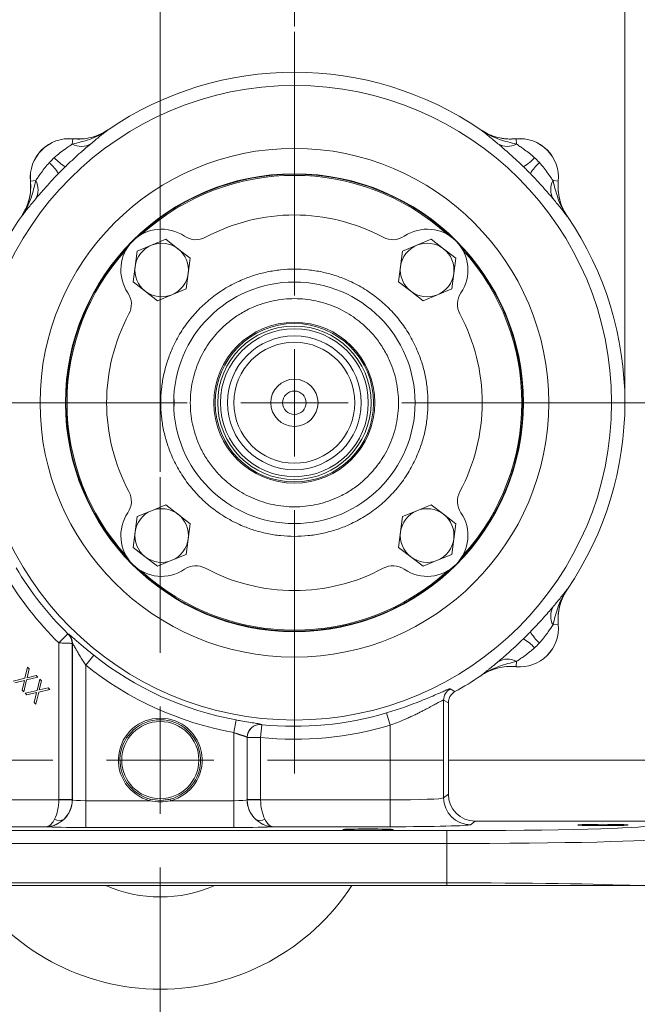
# Model space of a CAD drawing. Header units: inches. Extents: x 0.3 to 33.9, y 0.2 to 21.6.
# Tile 10 of 16: x 22.4 to 28.2, y 5.1 to 14.3. Entities that reach past the tile are written whole.
import ezdxf

# ---------------------------------------------------------------- set-up
doc = ezdxf.new("R2010")
doc.units = ezdxf.units.IN
doc.header["$MEASUREMENT"] = 0
doc.layers.add('SLD-0', color=7, linetype='Continuous', lineweight=15)
doc.styles.add('SLDTEXTSTYLE0', font='TXT', dxfattribs={"width": 0.75})
doc.dimstyles.new('SLDDIMSTYLE0', dxfattribs={"dimtxt": 0.25, "dimasz": 0.13, "dimexe": 0, "dimexo": 0.0625, "dimgap": 0.0625, "dimtad": 0, "dimtih": 1, "dimtoh": 1, "dimrnd": 1e-09, "dimzin": 12, "dimdsep": 46, "dimtxsty": 'SLDTEXTSTYLE0', "dimsah": 1, "dimcen": 0.09, "dimadec": 0, "dimazin": 3, "dimtfac": 1, "dimtmove": 0, "dimatfit": 0, "dimfxl": 1, "dimfrac": 2, "dimtolj": 1, "dimtzin": 12, "dimarcsym": 0})
doc.dimstyles.new('SLDDIMSTYLE1', dxfattribs={"dimtxt": 0.25, "dimasz": 0.13, "dimexe": 0, "dimexo": 0.0625, "dimgap": 0.0625, "dimtad": 0, "dimtih": 1, "dimtoh": 1, "dimrnd": 1e-09, "dimzin": 12, "dimdsep": 46, "dimtxsty": 'SLDTEXTSTYLE0', "dimsah": 1, "dimcen": 0.09, "dimadec": 0, "dimazin": 3, "dimtfac": 1, "dimtofl": 0, "dimtmove": 0, "dimatfit": 3, "dimfxl": 1, "dimfrac": 2, "dimtolj": 1, "dimtzin": 12, "dimarcsym": 0})

# ---------------------------------------------------------------- blocks, each defined once
blk = doc.blocks.new('_D')
at = {"layer": 'SLD-0'}
for p, q in [((30.5021, 7.3983), (30.5021, 7.6483)), ((26.4282, 7.3983), (30.6271, 7.3983)), ((30.1153, 6.8501), (30.0645, 6.8501)), ((30.0645, 6.8501), (30.0645, 6.4533)), ((30.8888, 6.8501), (30.9396, 6.8501)), ((30.9396, 6.8501), (30.9396, 6.4533)), ((30.0645, 6.4533), (30.1153, 6.4533)), ((30.9396, 6.4533), (30.8888, 6.4533)), ((26.4648, 6.2283), (30.6271, 6.2283)), ((30.5021, 6.2283), (30.5021, 5.9783))]:
    blk.add_line(p, q, dxfattribs=at)
for points in [[(30.5021, 7.3983), (30.5221, 7.5283), (30.4821, 7.5283)], [(30.5021, 6.2283), (30.4821, 6.0983), (30.5221, 6.0983)]]:
    blk.add_solid(points, dxfattribs=at)
at = {"layer": 'SLD-0', "char_height": 0.25, "attachment_point": 1, "style": 'SLDTEXTSTYLE0'}
for s, insert in [('1.17', (30.0772, 7.2232, -1.4325)), ('29.7', (30.1788, 6.7755, -1.4325))]:
    blk.add_mtext(s, dxfattribs=dict(at, insert=insert))
blk = doc.blocks.new('_D_1')
at = {"layer": 'SLD-0'}
for p, q in [((28.4992, 10.7279), (30.6271, 10.7279)), ((30.5021, 10.7279), (30.5021, 9.474)), ((30.1153, 9.0999), (30.0645, 9.0999)), ((30.0645, 9.0999), (30.0645, 8.7031)), ((30.8888, 9.0999), (30.9396, 9.0999)), ((30.9396, 9.0999), (30.9396, 8.7031)), ((30.0645, 8.7031), (30.1153, 8.7031)), ((30.5021, 7.3983), (30.5021, 8.6523)), ((30.9396, 8.7031), (30.8888, 8.7031)), ((26.4282, 7.3983), (30.6271, 7.3983))]:
    blk.add_line(p, q, dxfattribs=at)
for points in [[(30.5021, 10.7279), (30.4821, 10.5979), (30.5221, 10.5979)], [(30.5021, 7.3983), (30.5221, 7.5283), (30.4821, 7.5283)]]:
    blk.add_solid(points, dxfattribs=at)
at = {"layer": 'SLD-0', "char_height": 0.25, "attachment_point": 1, "style": 'SLDTEXTSTYLE0'}
for s, insert in [('3.33', (30.0772, 9.473, -1.4325)), ('84.6', (30.1788, 9.0253, -1.4325))]:
    blk.add_mtext(s, dxfattribs=dict(at, insert=insert))
blk = doc.blocks.new('_D_3')
at = {"layer": 'SLD-0'}
for p, q in [((20.3863, 8.4735), (20.3863, 15.2715)), ((23.7432, 10.0833), (23.7432, 15.2715)), ((20.3863, 15.1465), (21.5384, 15.1465)), ((21.678, 15.1833), (21.6272, 15.1833)), ((21.6272, 15.1833), (21.6272, 14.7865)), ((22.4515, 15.1833), (22.5023, 15.1833)), ((22.5023, 15.1833), (22.5023, 14.7865)), ((23.7432, 15.1465), (22.5911, 15.1465)), ((21.6272, 14.7865), (21.678, 14.7865)), ((22.5023, 14.7865), (22.4515, 14.7865))]:
    blk.add_line(p, q, dxfattribs=at)
for points in [[(20.3863, 15.1465), (20.5163, 15.1265), (20.5163, 15.1665)], [(23.7432, 15.1465), (23.6132, 15.1665), (23.6132, 15.1265)]]:
    blk.add_solid(points, dxfattribs=at)
at = {"layer": 'SLD-0', "char_height": 0.25, "attachment_point": 1, "style": 'SLDTEXTSTYLE0'}
for s, insert in [('3.36', (21.6399, 15.5564, -1.4325)), ('85.3', (21.7415, 15.1087, -1.4325))]:
    blk.add_mtext(s, dxfattribs=dict(at, insert=insert))
blk = doc.blocks.new('_D_4')
at = {"layer": 'SLD-0'}
for p, q in [((23.7432, 10.0833), (23.7432, 15.2715)), ((24.9932, 14.234), (24.9932, 15.2715)), ((23.7432, 15.1465), (23.4932, 15.1465)), ((23.9814, 15.1833), (23.9306, 15.1833)), ((23.9306, 15.1833), (23.9306, 14.7865)), ((24.7549, 15.1833), (24.8057, 15.1833)), ((24.8057, 15.1833), (24.8057, 14.7865)), ((24.9932, 15.1465), (25.2432, 15.1465)), ((23.9306, 14.7865), (23.9814, 14.7865)), ((24.8057, 14.7865), (24.7549, 14.7865))]:
    blk.add_line(p, q, dxfattribs=at)
for points in [[(23.7432, 15.1465), (23.6132, 15.1665), (23.6132, 15.1265)], [(24.9932, 15.1465), (25.1232, 15.1265), (25.1232, 15.1665)]]:
    blk.add_solid(points, dxfattribs=at)
at = {"layer": 'SLD-0', "char_height": 0.25, "attachment_point": 1, "style": 'SLDTEXTSTYLE0'}
for s, insert in [('1.25', (23.9433, 15.5564, -1.4325)), ('31.8', (24.0449, 15.1087, -1.4325))]:
    blk.add_mtext(s, dxfattribs=dict(at, insert=insert))
blk = doc.blocks.new('_D_5')
at = {"layer": 'SLD-0'}
for p, q in [((24.9932, 14.234), (24.9932, 15.2715)), ((28.0732, 10.7779), (28.0732, 15.2715)), ((24.9932, 15.1465), (26.0069, 15.1465)), ((26.1464, 15.1833), (26.0956, 15.1833)), ((26.0956, 15.1833), (26.0956, 14.7865)), ((26.9199, 15.1833), (26.9707, 15.1833)), ((26.9707, 15.1833), (26.9707, 14.7865)), ((28.0732, 15.1465), (27.0595, 15.1465)), ((26.0956, 14.7865), (26.1464, 14.7865)), ((26.9707, 14.7865), (26.9199, 14.7865))]:
    blk.add_line(p, q, dxfattribs=at)
for points in [[(24.9932, 15.1465), (25.1232, 15.1265), (25.1232, 15.1665)], [(28.0732, 15.1465), (27.9432, 15.1665), (27.9432, 15.1265)]]:
    blk.add_solid(points, dxfattribs=at)
at = {"layer": 'SLD-0', "char_height": 0.25, "attachment_point": 1, "style": 'SLDTEXTSTYLE0'}
for s, insert in [('3.08', (26.1083, 15.5564, -1.4325)), ('78.2', (26.2099, 15.1087, -1.4325))]:
    blk.add_mtext(s, dxfattribs=dict(at, insert=insert))
blk = doc.blocks.new('SW_CENTERMARKSYMBOL_0')
at = {"layer": 'SLD-0', "color": 0}
for p, q in [((0, 1), (0, 3.4561)), ((0, 0), (0, 0.5)), ((-1, 0), (-3.4561, 0)), ((0, 0), (-0.5, 0)), ((0, 0), (0, -0.5)), ((0, 0), (0.5, 0)), ((1, 0), (3.4561, 0)), ((0, -1), (0, -3.4561))]:
    blk.add_line(p, q, dxfattribs=at)
blk = doc.blocks.new('SW_CENTERMARKSYMBOL_1')
at = {"layer": 'SLD-0', "color": 0}
for p, q in [((0, 1), (0, 2.635)), ((0, 0), (0, 0.5)), ((-1, 0), (-2.635, 0)), ((0, 0), (-0.5, 0)), ((0, 0), (0, -0.5)), ((0, 0), (0.5, 0)), ((1, 0), (2.635, 0)), ((0, -1), (0, -2.635))]:
    blk.add_line(p, q, dxfattribs=at)

msp = doc.modelspace()

# ---------------------------------------------------------------- linework, layer by layer
at = {"color": 7, "linetype": 'Continuous', "lineweight": 15}
for p, q in [((23.2571, 13.2717), (23.257, 13.272)), ((26.7293, 13.272), (26.7292, 13.2717)), ((26.7293, 13.272), (26.7381, 13.2663)), ((22.923, 13.1383), (22.9276, 13.187)), ((22.9276, 13.1873), (22.9276, 13.187)), ((27.0587, 13.187), (27.0587, 13.1873)), ((27.0634, 13.1383), (27.0587, 13.187)), ((22.5341, 12.7935), (22.5338, 12.7935)), ((22.5828, 12.7981), (22.5341, 12.7935)), ((27.4035, 12.7981), (27.4522, 12.7935)), ((27.4525, 12.7935), (27.4522, 12.7935)), ((22.4491, 12.4641), (22.4494, 12.464)), ((27.5369, 12.464), (27.5372, 12.4641)), ((23.6607, 12.196), (23.7941, 12.2511)), ((23.7941, 12.2511), (23.9085, 12.1631)), ((26.1347, 12.196), (26.2681, 12.2511)), ((26.2681, 12.2511), (26.3825, 12.1631)), ((23.5083, 11.9978), (23.5273, 12.1409)), ((23.5273, 12.1409), (23.6607, 12.196)), ((23.9085, 12.1631), (24.023, 12.0752)), ((25.9823, 11.9978), (26.0013, 12.1409)), ((26.0013, 12.1409), (26.1347, 12.196)), ((26.3825, 12.1631), (26.497, 12.0752)), ((24.023, 12.0752), (24.004, 11.9321)), ((26.497, 12.0752), (26.478, 11.9321)), ((23.4894, 11.8547), (23.5083, 11.9978)), ((24.004, 11.9321), (23.985, 11.789)), ((25.9634, 11.8547), (25.9823, 11.9978)), ((26.478, 11.9321), (26.459, 11.789)), ((23.6038, 11.7667), (23.4894, 11.8547)), ((26.0778, 11.7667), (25.9634, 11.8547)), ((23.7182, 11.6788), (23.6038, 11.7667)), ((23.985, 11.789), (23.8516, 11.7339)), ((26.1922, 11.6788), (26.0778, 11.7667)), ((26.459, 11.789), (26.3256, 11.7339)), ((23.8516, 11.7339), (23.7182, 11.6788)), ((26.3256, 11.7339), (26.1922, 11.6788)), ((23.6607, 9.722), (23.7941, 9.7771)), ((23.7941, 9.7771), (23.9085, 9.6891)), ((26.1347, 9.722), (26.2681, 9.7771)), ((26.2681, 9.7771), (26.3825, 9.6891)), ((23.5083, 9.5238), (23.5273, 9.6669)), ((23.5273, 9.6669), (23.6607, 9.722)), ((23.9085, 9.6891), (24.023, 9.6012)), ((25.9823, 9.5238), (26.0013, 9.6669)), ((26.0013, 9.6669), (26.1347, 9.722)), ((26.3825, 9.6891), (26.497, 9.6012)), ((24.023, 9.6012), (24.004, 9.4581)), ((26.497, 9.6012), (26.478, 9.4581)), ((23.4894, 9.3807), (23.5083, 9.5238)), ((24.004, 9.4581), (23.985, 9.315)), ((25.9634, 9.3807), (25.9823, 9.5238)), ((26.478, 9.4581), (26.459, 9.315)), ((23.6038, 9.2927), (23.4894, 9.3807)), ((26.0778, 9.2927), (25.9634, 9.3807)), ((23.7182, 9.2048), (23.6038, 9.2927)), ((23.985, 9.315), (23.8516, 9.2599)), ((26.1922, 9.2048), (26.0778, 9.2927)), ((26.459, 9.315), (26.3256, 9.2599)), ((23.8516, 9.2599), (23.7182, 9.2048)), ((26.3256, 9.2599), (26.1922, 9.2048)), ((27.5372, 8.9918), (27.5315, 8.983)), ((27.5372, 8.9918), (27.5369, 8.9919)), ((27.4035, 8.6577), (27.4522, 8.6624)), ((27.4522, 8.6624), (27.4525, 8.6624)), ((22.8817, 8.576), (22.7977, 8.4904)), ((22.8878, 8.5721), (22.8865, 8.5715)), ((22.7977, 8.4904), (22.7977, 7.0305)), ((22.9226, 8.4857), (22.9239, 8.4863)), ((22.9226, 7.0305), (22.9226, 8.4857)), ((22.9239, 8.4863), (22.9239, 7.0294)), ((23.1235, 8.3753), (23.0489, 8.2814)), ((22.4819, 8.1608), (22.5069, 8.2648)), ((22.5069, 8.2648), (22.5224, 8.2493)), ((23.0489, 7.02), (23.0489, 8.2814)), ((27.0634, 8.3175), (27.0587, 8.2689)), ((27.0587, 8.2686), (27.0587, 8.2689)), ((22.6017, 8.17), (22.4976, 8.1451)), ((22.5224, 8.2493), (22.5023, 8.1656)), ((22.5023, 8.1656), (22.5863, 8.1854)), ((22.5863, 8.1854), (22.6017, 8.17)), ((26.7292, 8.1842), (26.7293, 8.1839)), ((22.371, 8.1347), (22.4819, 8.1608)), ((22.477, 8.1403), (22.3865, 8.1192)), ((22.4558, 8.0499), (22.477, 8.1403)), ((22.4976, 8.1451), (22.4713, 8.0344)), ((22.5956, 8.0472), (22.6206, 8.1511)), ((22.6361, 8.1356), (22.616, 8.0519)), ((22.6206, 8.1511), (22.6361, 8.1356)), ((22.4713, 8.0344), (22.4558, 8.0499)), ((22.4847, 8.0211), (22.5956, 8.0472)), ((22.5002, 8.0055), (22.4847, 8.0211)), ((22.5907, 8.0266), (22.5002, 8.0055)), ((22.5695, 7.9363), (22.5907, 8.0266)), ((22.6113, 8.0314), (22.585, 7.9207)), ((22.7154, 8.0563), (22.6113, 8.0314)), ((22.616, 8.0519), (22.7, 8.0717)), ((22.7, 8.0717), (22.7154, 8.0563)), ((22.585, 7.9207), (22.5695, 7.9363)), ((26.3839, 7.0463), (26.3839, 7.9574)), ((26.3839, 7.9574), (26.4282, 7.9312)), ((26.4282, 7.9312), (26.4282, 7.0794)), ((25.8501, 7.8375), (25.8842, 7.7225)), ((24.4492, 7.7725), (24.4274, 7.6546)), ((24.6907, 7.7283), (24.6786, 7.609)), ((24.6859, 7.729), (24.6846, 7.7305)), ((25.8842, 7.7225), (25.8842, 7.0273)), ((24.4274, 7.6546), (24.4274, 7.02)), ((24.5524, 7.0294), (24.5524, 7.6112)), ((24.5524, 7.6112), (24.5537, 7.6097)), ((24.5537, 7.6097), (24.5537, 7.0305)), ((24.6786, 7.0305), (24.6786, 7.609)), ((26.4282, 7.0794), (26.3839, 7.0463)), ((22.7976, 7.0273), (21.5921, 7.0273)), ((22.7976, 7.0273), (22.9225, 7.0241)), ((22.9226, 7.0305), (22.7977, 7.0305)), ((22.9239, 7.0294), (22.9226, 7.0305)), ((23.0489, 7.02), (23.0489, 6.7701)), ((23.6466, 7.02), (23.0489, 7.02)), ((23.6503, 7.0345), (23.6466, 7.02)), ((23.8397, 7.02), (23.836, 7.0345)), ((24.4274, 7.02), (23.8397, 7.02)), ((24.4274, 7.02), (24.4274, 6.7701)), ((24.5537, 7.0305), (24.5524, 7.0294)), ((24.6786, 7.0305), (24.5537, 7.0305)), ((24.6787, 7.0273), (24.5538, 7.0241)), ((25.8842, 7.0273), (24.6787, 7.0273)), ((25.8842, 7.0273), (25.8842, 6.7774)), ((26.6337, 6.7963), (26.6781, 6.8296)), ((28.3348, 6.8296), (26.6781, 6.8296)), ((26.4148, 6.741), (21.0615, 6.741)), ((21.5921, 6.7774), (22.6861, 6.7774)), ((23.0489, 6.7701), (24.4274, 6.7701)), ((24.7902, 6.7774), (25.8842, 6.7774)), ((26.4148, 6.621), (26.4148, 6.741)), ((21.0615, 6.621), (26.4148, 6.621)), ((26.4148, 6.621), (26.4148, 6.2548)), ((26.4148, 6.2548), (21.0615, 6.2548)), ((26.4148, 6.2283), (26.4148, 6.2548)), ((26.4148, 6.2283), (21.0615, 6.2283))]:
    msp.add_line(p, q, dxfattribs=at)
at = {"color": 7, "linetype": 'Continuous', "lineweight": 15, "flags": 128}
for points in [[(26.4898, 8.036), (26.4816, 8.041), (26.4464, 8.0626)], [(23.7432, 7.0228), (23.8102, 7.0289), (23.836, 7.0345)]]:
    msp.add_lwpolyline(points, dxfattribs=at)
at = {"color": 7, "linetype": 'Continuous', "lineweight": 15}
for centre, radius in [((24.9932, 10.7279), 2.9561), ((24.9932, 10.7279), 2.3701), ((24.9932, 10.7279), 2.1338), ((24.9932, 10.7279), 1.125), ((24.9932, 10.7279), 0.75), ((24.9932, 10.7279), 0.7378), ((24.9932, 10.7279), 0.7148), ((24.9932, 10.7279), 0.689), ((24.9932, 10.7279), 0.6238), ((24.9932, 10.7279), 0.5638), ((24.9932, 10.7279), 0.22), ((24.9932, 10.7279), 0.1094), ((23.7432, 7.3983), 0.3595)]:
    msp.add_circle(centre, radius, dxfattribs=at)
for centre, radius, start, end in [((24.9932, 10.7279), 3.08, 55.68866, 124.31134), ((22.8932, 12.8279), 0.361, 84.52223, 185.47777), ((22.8932, 12.8279), 0.3607, 84.51489, 185.48511), ((23.0067, 13.2888), 0.1722, 240.90304, 301.45399), ((26.9796, 13.2888), 0.1722, 238.54601, 299.09696), ((27.0932, 12.8279), 0.361, 354.52223, 95.47777), ((27.0932, 12.8279), 0.3607, 354.51489, 95.48511), ((22.4225, 12.644), 0.4311, 30.49936, 48.25232), ((23.0771, 13.2985), 0.4311, 221.74768, 239.50064), ((26.9092, 13.2985), 0.4311, 300.49936, 318.25232), ((27.5638, 12.644), 0.4311, 131.74768, 149.50064), ((24.9932, 10.7279), 2.1191, 47.68886, 132.31114), ((22.4323, 12.7144), 0.1722, 328.54601, 29.09696), ((27.554, 12.7144), 0.1722, 150.90304, 211.45399), ((24.9932, 10.7279), 1.75, 61.77076, 118.22924), ((24.9932, 10.7279), 3.08, 145.68866, 150.01049), ((24.9932, 10.7279), 3.08, 325.68866, 34.31134), ((23.7557, 11.9654), 0.38, 55.86943, 214.13057), ((26.2306, 11.9654), 0.38, 325.86943, 124.13057), ((23.7562, 11.9649), 0.25, 52.44828, 112.44828), ((24.0755, 12.4372), 0.19, 235.86943, 298.22924), ((25.9108, 12.4372), 0.19, 241.77076, 304.13057), ((26.2302, 11.9649), 0.25, 52.44828, 112.44828), ((24.9932, 10.7279), 2.1191, 137.68886, 180), ((23.7562, 11.9649), 0.25, 112.44828, 172.44828), ((23.7562, 11.9649), 0.25, 352.44828, 52.44828), ((26.2302, 11.9649), 0.25, 112.44828, 172.44828), ((26.2302, 11.9649), 0.25, 352.44828, 52.44828), ((24.9932, 10.7279), 2.1191, 317.68886, 42.31114), ((23.7562, 11.9649), 0.25, 172.44828, 232.44828), ((23.7562, 11.9649), 0.25, 292.44828, 352.44828), ((26.2302, 11.9649), 0.25, 172.44828, 232.44828), ((26.2302, 11.9649), 0.25, 292.44828, 352.44828), ((23.2839, 11.6456), 0.19, 331.77076, 34.13057), ((23.7562, 11.9649), 0.25, 232.44828, 292.44828), ((26.2302, 11.9649), 0.25, 232.44828, 292.44828), ((26.7024, 11.6456), 0.19, 145.86943, 208.22924), ((24.9932, 10.7279), 1.75, 151.77076, 208.22924), ((24.9932, 10.7279), 1.75, 331.77076, 28.22924), ((24.9932, 10.7279), 2.1191, 180, 222.31114), ((23.2839, 9.8103), 0.19, 325.86943, 28.22924), ((26.7024, 9.8103), 0.19, 151.77076, 214.13057), ((23.7562, 9.4909), 0.25, 52.44828, 112.44828), ((26.2302, 9.4909), 0.25, 52.44828, 112.44828), ((23.7557, 9.4905), 0.38, 145.86943, 304.13057), ((23.7562, 9.4909), 0.25, 112.44828, 172.44828), ((23.7562, 9.4909), 0.25, 352.44828, 52.44828), ((26.2302, 9.4909), 0.25, 112.44828, 172.44828), ((26.2306, 9.4905), 0.38, 235.86943, 34.13057), ((26.2302, 9.4909), 0.25, 352.44828, 52.44828), ((23.7562, 9.4909), 0.25, 172.44828, 232.44828), ((23.7562, 9.4909), 0.25, 292.44828, 352.44828), ((26.2302, 9.4909), 0.25, 172.44828, 232.44828), ((26.2302, 9.4909), 0.25, 292.44828, 352.44828), ((23.7562, 9.4909), 0.25, 232.44828, 292.44828), ((26.2302, 9.4909), 0.25, 232.44828, 292.44828), ((24.9932, 10.7279), 3.0148, 210.65257, 225.54358), ((24.0755, 9.0187), 0.19, 61.77076, 124.13057), ((24.9932, 10.7279), 1.75, 241.77076, 298.22924), ((25.9108, 9.0187), 0.19, 55.86943, 118.22924), ((24.9932, 10.7279), 3.1348, 210.65257, 225.54358), ((24.9932, 10.7279), 2.1191, 227.68886, 312.31114), ((27.554, 8.7415), 0.1722, 148.54601, 209.09696), ((27.0932, 8.6279), 0.3607, 264.51489, 5.48511), ((27.0932, 8.6279), 0.361, 264.52223, 5.47777), ((22.8025, 8.4857), 0.1201, 0.03042, 45.63797), ((22.8039, 8.4862), 0.1201, 0.03043, 45.64837), ((27.5638, 8.8119), 0.4311, 210.49936, 228.25232), ((26.9092, 8.1573), 0.4311, 41.74768, 59.50064), ((24.9932, 10.7279), 3.0051, 231.52495, 259.57036), ((24.9932, 10.7279), 3.125, 231.52495, 259.57036), ((26.9796, 8.1671), 0.1722, 60.90304, 121.45399), ((24.9932, 10.7279), 3.08, 299.07314, 304.31134), ((26.504, 7.9573), 0.1201, 118.64577, 179.95577), ((24.9932, 10.7279), 3.0148, 264.24184, 286.51375), ((23.7432, 7.3983), 0.3905, 284.31969, 255.68031), ((23.7432, 7.3983), 0.3755, 284.31969, 255.68031), ((24.6725, 7.611), 0.1201, 84.21534, 179.90699), ((24.6738, 7.6095), 0.1201, 84.24267, 179.90704), ((24.9932, 10.7279), 3.1348, 264.24184, 286.51375), ((22.6738, 7.0297), 0.2502, 312.81617, 359.94243), ((22.6726, 7.0306), 0.25, 358.52616, 359.97382), ((24.8025, 7.0297), 0.2502, 180.05757, 227.18383), ((24.8037, 7.0306), 0.25, 180.02618, 181.47384), ((26.634, 7.0465), 0.2501, 180.05364, 269.93108), ((22.8031, 6.9152), 0.0801, 236.57933, 300.52452), ((24.6732, 6.9152), 0.0801, 239.47548, 303.42067), ((23.7432, 7.3983), 2.135, 213.23055, 326.76945), ((23.7432, 7.3983), 1.2755, 246.53268, 293.46732)]:
    msp.add_arc(centre, radius, start, end, dxfattribs=at)
at = {"color": 8, "linetype": 'Continuous', "lineweight": 15}
for start, end in [(45.79951, 134.20049), (135.79951, 180), (315.79951, 44.20049), (180, 224.20049), (225.79951, 314.20049)]:
    msp.add_arc((24.9932, 10.7279), 2.129, start, end, dxfattribs=at)
at = {"color": 7, "linetype": 'Continuous', "lineweight": 15}
for centre, major_axis, ratio, start_param, end_param in [((26.6783, 7.0797), (-0.2002, -0.1501), 0.999049, 5.640226, 7.210109), ((22.677, 7.0273), (0.0041, 0.25), 0.482584, 3.922427, 4.720341), ((22.6726, 7.0306), (0.1001, -0.0751), 0.999049, 0.617693, 0.642959), ((22.677, 7.0273), (0.0815, 0.2369), 0.978221, 4.226504, 5.024418), ((23.0489, 7.0298), (0.125, 0), 0.078558, 3.176499, 4.712389), ((24.4274, 7.0298), (0.125, 0), 0.078558, 4.712389, 6.248279), ((24.7994, 7.0273), (-0.0815, 0.2369), 0.978221, 1.258768, 2.056681), ((24.8037, 7.0306), (0.1001, 0.0751), 0.999049, 2.498634, 2.5239), ((24.7994, 7.0273), (-0.0041, 0.25), 0.482584, 1.562845, 2.360758), ((25.8842, 7.0469), (0.5, 0), 0.039279, 4.712389, 6.248279), ((25.8842, 6.797), (0.75, 0), 0.026186, 4.712389, 6.248279), ((23.0489, 6.7799), (0.375, 0), 0.026186, 3.397717, 4.712389), ((24.4274, 6.7799), (0.375, 0), 0.026186, 4.712389, 6.027061), ((26.4148, 6.7902), (1.88, 0), 0.026186, 4.712389, 6.257005), ((26.4148, 6.6703), (2, 0), 0.024615, 4.712389, 6.257005), ((26.4148, 6.2056), (2, 0), 0.024615, 0.479944, 1.570796)]:
    msp.add_ellipse(centre, major_axis=major_axis, ratio=ratio, start_param=start_param, end_param=end_param, dxfattribs=at)
for centre in [(27.8682, 6.7936), (25.6802, 6.751)]:
    msp.add_ellipse(centre, major_axis=(0.2344, 0), ratio=0.026186, dxfattribs=at)
for points, knots in [([(23.2571, 13.2717), (23.2569, 13.2715), (23.2292, 13.2521), (23.1724, 13.2185), (23.0609, 13.171), (22.9766, 13.151), (22.923, 13.1383)], [0, 0, 0, 0, 0.00233, 0.278135, 0.541057, 1, 1, 1, 1]), ([(23.257, 13.272), (23.2327, 13.2571), (23.1833, 13.2268), (23.1011, 13.1989), (23.0149, 13.1834), (22.957, 13.186), (22.9276, 13.1873)], [0, 0, 0, 0, 0.246215, 0.500001, 0.746214, 1, 1, 1, 1]), ([(23.2571, 13.2717), (23.2557, 13.2707), (23.2315, 13.2543), (23.1806, 13.2261), (23.1004, 13.1982), (23.0149, 13.1831), (22.957, 13.1857), (22.9276, 13.187)], [0, 0, 0, 0, 0.014322, 0.253699, 0.500028, 0.74622, 1, 1, 1, 1]), ([(23.0965, 13.1419), (23.1254, 13.166), (23.1689, 13.2023), (23.2194, 13.2425), (23.2444, 13.2619), (23.257, 13.2716), (23.2571, 13.2717)], [0, 0, 0, 0, 0.493398, 0.745029, 0.997453, 1, 1, 1, 1]), ([(26.7292, 13.2717), (26.7294, 13.2716), (26.7419, 13.2619), (26.7669, 13.2425), (26.8174, 13.2023), (26.8609, 13.166), (26.8898, 13.1419)], [0, 0, 0, 0, 0.002547, 0.254971, 0.506602, 1, 1, 1, 1]), ([(27.0634, 13.1383), (27.0097, 13.151), (26.9254, 13.171), (26.8139, 13.2185), (26.7571, 13.2521), (26.7295, 13.2715), (26.7292, 13.2717)], [0, 0, 0, 0, 0.458943, 0.721865, 0.99767, 1, 1, 1, 1]), ([(27.0587, 13.187), (27.0302, 13.1857), (26.9723, 13.183), (26.8868, 13.1981), (26.8038, 13.2261), (26.7543, 13.2563), (26.7292, 13.2717)], [0, 0, 0, 0, 0.246206, 0.499999, 0.746205, 1, 1, 1, 1]), ([(26.7572, 13.2549), (26.7794, 13.2428), (26.8267, 13.2171), (26.9029, 13.195), (26.9819, 13.1834), (27.0329, 13.186), (27.0587, 13.1873)], [0, 0, 0, 0, 0.241066, 0.513053, 0.753661, 1, 1, 1, 1]), ([(22.923, 13.1383), (22.9133, 13.1317), (22.8936, 13.1181), (22.8543, 13.0906), (22.8068, 13.0561), (22.7727, 13.0265), (22.7554, 13.0115)], [0, 0, 0, 0, 0.196659, 0.399794, 0.695378, 1, 1, 1, 1]), ([(22.8583, 12.9271), (22.863, 12.9316), (22.8892, 12.9571), (22.9379, 13.003), (22.9985, 13.0576), (23.0529, 13.1049), (23.0818, 13.1294), (23.0965, 13.1419)], [0, 0, 0, 0, 0.054789, 0.306864, 0.566571, 0.779999, 1, 1, 1, 1]), ([(26.8898, 13.1419), (26.904, 13.1298), (26.9329, 13.1053), (26.9886, 13.0568), (27.0546, 12.9976), (27.1032, 12.9509), (27.128, 12.9271)], [0, 0, 0, 0, 0.21336, 0.43352, 0.711269, 1, 1, 1, 1]), ([(27.2309, 13.0115), (27.2275, 13.0146), (27.2092, 13.0311), (27.1743, 13.0596), (27.1311, 13.0913), (27.0931, 13.1179), (27.0734, 13.1314), (27.0634, 13.1383)], [0, 0, 0, 0, 0.06151, 0.327969, 0.600279, 0.797253, 1, 1, 1, 1]), ([(22.7096, 12.9657), (22.7065, 12.9622), (22.69, 12.944), (22.6615, 12.9091), (22.6298, 12.8659), (22.6032, 12.8279), (22.5896, 12.8081), (22.5828, 12.7981)], [0, 0, 0, 0, 0.06151, 0.327969, 0.600279, 0.797253, 1, 1, 1, 1]), ([(27.2767, 12.9657), (27.273, 12.9696), (27.2657, 12.9775), (27.2543, 12.9891), (27.2427, 13.0005), (27.2348, 13.0078), (27.2309, 13.0115)], [0, 0, 0, 0, 0.249854, 0.5, 0.749854, 1, 1, 1, 1]), ([(27.4035, 12.7981), (27.3969, 12.8078), (27.3834, 12.8275), (27.3558, 12.8668), (27.3213, 12.9143), (27.2917, 12.9484), (27.2767, 12.9657)], [0, 0, 0, 0, 0.196659, 0.399794, 0.695378, 1, 1, 1, 1]), ([(22.5792, 12.6246), (22.5913, 12.6388), (22.6157, 12.6677), (22.6643, 12.7234), (22.7235, 12.7894), (22.7702, 12.838), (22.794, 12.8628)], [0, 0, 0, 0, 0.21336, 0.43352, 0.711269, 1, 1, 1, 1]), ([(27.128, 12.9271), (27.1334, 12.9218), (27.1442, 12.9112), (27.1604, 12.8952), (27.1764, 12.879), (27.187, 12.8682), (27.1923, 12.8628)], [0, 0, 0, 0, 0.249819, 0.5, 0.74982, 1, 1, 1, 1]), ([(27.1923, 12.8628), (27.1968, 12.8581), (27.2223, 12.8319), (27.2682, 12.7832), (27.3228, 12.7226), (27.3701, 12.6682), (27.3947, 12.6392), (27.4071, 12.6246)], [0, 0, 0, 0, 0.054789, 0.306864, 0.566571, 0.779999, 1, 1, 1, 1]), ([(22.5338, 12.7935), (22.5351, 12.765), (22.5378, 12.7071), (22.5227, 12.6217), (22.4946, 12.5386), (22.4644, 12.4892), (22.4491, 12.4641)], [0, 0, 0, 0, 0.246215, 0.500001, 0.746214, 1, 1, 1, 1]), ([(22.5828, 12.7981), (22.5701, 12.7445), (22.5501, 12.6602), (22.5026, 12.5487), (22.469, 12.4919), (22.4496, 12.4642), (22.4494, 12.464)], [0, 0, 0, 0, 0.458943, 0.721865, 0.99767, 1, 1, 1, 1]), ([(22.5341, 12.7935), (22.5354, 12.7658), (22.5381, 12.7095), (22.5238, 12.6249), (22.4962, 12.5408), (22.4652, 12.4899), (22.4494, 12.464)], [0, 0, 0, 0, 0.239385, 0.485722, 0.738731, 1, 1, 1, 1]), ([(27.5369, 12.464), (27.5367, 12.4642), (27.5173, 12.4919), (27.4837, 12.5487), (27.4362, 12.6602), (27.4162, 12.7445), (27.4035, 12.7981)], [0, 0, 0, 0, 0.00233, 0.278135, 0.541057, 1, 1, 1, 1]), ([(27.4525, 12.7935), (27.4518, 12.785), (27.449, 12.749), (27.4517, 12.6841), (27.4686, 12.6043), (27.4967, 12.5295), (27.5236, 12.4861), (27.5372, 12.4641)], [0, 0, 0, 0, 0.073245, 0.312639, 0.558976, 0.776893, 1, 1, 1, 1]), ([(27.5369, 12.464), (27.535, 12.4668), (27.5177, 12.4924), (27.4893, 12.5451), (27.4625, 12.6247), (27.4483, 12.7088), (27.4509, 12.765), (27.4522, 12.7935)], [0, 0, 0, 0, 0.028662, 0.26802, 0.51433, 0.753688, 1, 1, 1, 1]), ([(22.4494, 12.464), (22.4495, 12.4641), (22.4591, 12.4767), (22.4786, 12.5017), (22.5188, 12.5522), (22.5551, 12.5957), (22.5792, 12.6246)], [0, 0, 0, 0, 0.002547, 0.254971, 0.506602, 1, 1, 1, 1]), ([(27.4071, 12.6246), (27.4312, 12.5957), (27.4675, 12.5522), (27.5077, 12.5017), (27.5272, 12.4767), (27.5368, 12.4641), (27.5369, 12.464)], [0, 0, 0, 0, 0.493398, 0.745029, 0.997453, 1, 1, 1, 1]), ([(25.8735, 9.8476), (25.8365, 9.8131), (25.7612, 9.7429), (25.6311, 9.6551), (25.4995, 9.5875), (25.3705, 9.5393), (25.2478, 9.5071), (25.1216, 9.4873), (24.9932, 9.4807), (24.8647, 9.4873), (24.7385, 9.5071), (24.6158, 9.5393), (24.4869, 9.5875), (24.355, 9.655), (24.2257, 9.7435), (24.1106, 9.8454), (24.0088, 9.9605), (23.9202, 10.0898), (23.8527, 10.2216), (23.8045, 10.3506), (23.7723, 10.4733), (23.7525, 10.5995), (23.746, 10.7279), (23.7525, 10.8564), (23.7723, 10.9826), (23.8045, 11.1053), (23.8527, 11.2342), (23.9202, 11.3661), (24.0088, 11.4954), (24.1106, 11.6105), (24.2257, 11.7123), (24.355, 11.8009), (24.4869, 11.8684), (24.6158, 11.9166), (24.7385, 11.9488), (24.8647, 11.9685), (24.9931, 11.9751), (25.1216, 11.9685), (25.2478, 11.9488), (25.3705, 11.9166), (25.4994, 11.8684), (25.6313, 11.8009), (25.7606, 11.7123), (25.8757, 11.6105), (25.9775, 11.4954), (26.0661, 11.3661), (26.1336, 11.2342), (26.1818, 11.1053), (26.214, 10.9826), (26.2338, 10.8564), (26.2403, 10.7279), (26.2338, 10.5995), (26.214, 10.4733), (26.1818, 10.3506), (26.1336, 10.2216), (26.066, 10.09), (25.9781, 9.9599), (25.908, 9.8846), (25.8735, 9.8476)], [0, 0, 0, 0, 0.019408, 0.039416, 0.059988, 0.076068, 0.092152, 0.108574, 0.125, 0.141423, 0.157848, 0.173929, 0.190012, 0.210582, 0.230591, 0.25, 0.269406, 0.289416, 0.309988, 0.326068, 0.342152, 0.358574, 0.375, 0.391423, 0.407848, 0.423929, 0.440012, 0.460582, 0.480591, 0.5, 0.519406, 0.539416, 0.559988, 0.576068, 0.592152, 0.608574, 0.625, 0.641423, 0.657848, 0.673929, 0.690012, 0.710582, 0.730591, 0.75, 0.769406, 0.789416, 0.809988, 0.826068, 0.842152, 0.858574, 0.875, 0.891423, 0.907848, 0.923929, 0.940012, 0.960582, 0.980593, 1, 1, 1, 1]), ([(25.679, 10.042), (25.6502, 10.0151), (25.5916, 9.9605), (25.4902, 9.8921), (25.3876, 9.8394), (25.2872, 9.8018), (25.1916, 9.7767), (25.0932, 9.7614), (24.9599, 9.7545), (24.8269, 9.7683), (24.6991, 9.8018), (24.5791, 9.8467), (24.4432, 9.9219), (24.3186, 10.0256), (24.2262, 10.13), (24.1572, 10.2308), (24.1046, 10.3335), (24.067, 10.4339), (24.042, 10.5295), (24.0266, 10.6279), (24.0197, 10.7612), (24.0335, 10.8942), (24.067, 11.022), (24.1119, 11.1419), (24.1872, 11.2779), (24.2908, 11.4025), (24.3952, 11.4949), (24.496, 11.5639), (24.5987, 11.6165), (24.6991, 11.6541), (24.7947, 11.6791), (24.8931, 11.6945), (25.0264, 11.7014), (25.1594, 11.6876), (25.2872, 11.6541), (25.4072, 11.6092), (25.5432, 11.5339), (25.6677, 11.4303), (25.7601, 11.3259), (25.8291, 11.2251), (25.8817, 11.1224), (25.9193, 11.022), (25.9444, 10.9264), (25.9597, 10.828), (25.9666, 10.6947), (25.9528, 10.5617), (25.9193, 10.4339), (25.8742, 10.3141), (25.8003, 10.1768), (25.7187, 10.0861), (25.679, 10.042)], [0, 0, 0, 0, 0.019414, 0.039433, 0.0600104, 0.0761, 0.0921863, 0.1086183, 0.1250469, 0.1578635, 0.1739532, 0.1900395, 0.2208915, 0.25, 0.2694163, 0.289433, 0.3100104, 0.3261, 0.3421863, 0.3586183, 0.3750469, 0.4078635, 0.4239532, 0.4400395, 0.4708915, 0.5, 0.5194163, 0.539433, 0.5600103, 0.5761, 0.5921863, 0.6086183, 0.6250469, 0.6578635, 0.6739532, 0.6900395, 0.7208915, 0.75, 0.7694162, 0.789433, 0.8100103, 0.8261, 0.8421863, 0.8586183, 0.8750469, 0.9078635, 0.9239532, 0.9400395, 0.9708915, 1, 1, 1, 1]), ([(27.4035, 8.6577), (27.4162, 8.7114), (27.4362, 8.7957), (27.4837, 8.9072), (27.5173, 8.964), (27.5367, 8.9916), (27.5369, 8.9919)], [0, 0, 0, 0, 0.458943, 0.721865, 0.99767, 1, 1, 1, 1]), ([(27.5369, 8.9919), (27.5368, 8.9917), (27.5272, 8.9792), (27.5077, 8.9542), (27.4675, 8.9037), (27.4312, 8.8601), (27.4071, 8.8313)], [0, 0, 0, 0, 0.002547, 0.254971, 0.506602, 1, 1, 1, 1]), ([(27.4522, 8.6624), (27.4509, 8.6906), (27.4482, 8.748), (27.463, 8.8332), (27.4909, 8.9166), (27.5214, 8.9665), (27.5369, 8.9919)], [0, 0, 0, 0, 0.243914, 0.495196, 0.743693, 1, 1, 1, 1]), ([(27.5201, 8.9639), (27.508, 8.9417), (27.4823, 8.8944), (27.4602, 8.8182), (27.4486, 8.7392), (27.4512, 8.6882), (27.4525, 8.6624)], [0, 0, 0, 0, 0.241066, 0.513053, 0.753661, 1, 1, 1, 1]), ([(27.4071, 8.8313), (27.3951, 8.8171), (27.3706, 8.7882), (27.3221, 8.7325), (27.2628, 8.6665), (27.2161, 8.6179), (27.1923, 8.5931)], [0, 0, 0, 0, 0.21336, 0.43352, 0.711269, 1, 1, 1, 1]), ([(27.2767, 8.4902), (27.2798, 8.4936), (27.2964, 8.5119), (27.3247, 8.5467), (27.3656, 8.6024), (27.3894, 8.6371), (27.4035, 8.6577)], [0, 0, 0, 0, 0.061603, 0.328469, 0.601193, 1, 1, 1, 1]), ([(22.8865, 8.5715), (22.8864, 8.5715), (22.8864, 8.5716), (22.886, 8.5719), (22.8851, 8.5727), (22.8836, 8.5741), (22.8824, 8.5753), (22.8817, 8.576)], [0, 0, 0, 0, 0.100164, 0.247152, 0.426835, 0.662426, 1, 1, 1, 1]), ([(23.1235, 8.3753), (23.0924, 8.4005), (23.0451, 8.4387), (22.9882, 8.4873), (22.9606, 8.5113), (22.9331, 8.5353), (22.9089, 8.5564), (22.8912, 8.571), (22.8887, 8.5718), (22.8878, 8.5721)], [0, 0, 0, 0, 0.280432, 0.426364, 0.572079, 0.58885, 0.767294, 0.917527, 1, 1, 1, 1]), ([(22.7977, 8.4904), (22.8046, 8.4901), (22.8187, 8.4896), (22.8373, 8.4888), (22.8553, 8.4882), (22.8721, 8.4875), (22.8876, 8.4869), (22.9, 8.4865), (22.9091, 8.4862), (22.9157, 8.4859), (22.9208, 8.4858), (22.922, 8.4857), (22.9226, 8.4857)], [0, 0, 0, 0, 0.108342, 0.2198248, 0.3002953, 0.4119286, 0.5270144, 0.6208444, 0.7166949, 0.799313, 0.8833, 1, 1, 1, 1]), ([(22.9239, 8.4863), (22.9244, 8.486), (22.9252, 8.4854), (22.9286, 8.4803), (22.9321, 8.4747), (22.9372, 8.4662), (22.9444, 8.454), (22.9546, 8.4365), (22.9654, 8.418), (22.9766, 8.3989), (22.9883, 8.3792), (23.004, 8.3531), (23.0241, 8.3204), (23.0406, 8.2945), (23.0489, 8.2814)], [0, 0, 0, 0, 0.062031, 0.108455, 0.156522, 0.184681, 0.267526, 0.352658, 0.433762, 0.515532, 0.598872, 0.68259, 0.840369, 1, 1, 1, 1]), ([(27.128, 8.5288), (27.1233, 8.5243), (27.0971, 8.4988), (27.0484, 8.4529), (26.9878, 8.3983), (26.9334, 8.351), (26.9045, 8.3264), (26.8898, 8.314)], [0, 0, 0, 0, 0.054789, 0.306864, 0.566571, 0.779999, 1, 1, 1, 1]), ([(27.0634, 8.3175), (27.073, 8.3242), (27.0927, 8.3377), (27.1237, 8.3594), (27.1526, 8.3804), (27.1789, 8.4003), (27.2052, 8.4215), (27.2223, 8.4367), (27.2309, 8.4444)], [0, 0, 0, 0, 0.1965531, 0.3995773, 0.546778, 0.6953207, 0.8472047, 1, 1, 1, 1]), ([(26.7292, 8.1842), (26.7295, 8.1844), (26.7571, 8.2038), (26.8139, 8.2374), (26.9254, 8.2849), (27.0097, 8.3049), (27.0634, 8.3175)], [0, 0, 0, 0, 0.00233, 0.278135, 0.541057, 1, 1, 1, 1]), ([(26.8898, 8.314), (26.8751, 8.3016), (26.8455, 8.2768), (26.8121, 8.2495), (26.7862, 8.2287), (26.7671, 8.2136), (26.7482, 8.1989), (26.7357, 8.1892), (26.7294, 8.1843), (26.7292, 8.1842)], [0, 0, 0, 0, 0.246086, 0.493549, 0.619301, 0.74511, 0.871275, 0.997453, 1, 1, 1, 1]), ([(26.7292, 8.1842), (26.7306, 8.1851), (26.7549, 8.2016), (26.8057, 8.2297), (26.8859, 8.2576), (26.9714, 8.2728), (27.0293, 8.2702), (27.0587, 8.2689)], [0, 0, 0, 0, 0.014322, 0.253699, 0.500028, 0.74622, 1, 1, 1, 1]), ([(26.7293, 8.1839), (26.7536, 8.1988), (26.803, 8.2291), (26.8852, 8.257), (26.9714, 8.2725), (27.0293, 8.2699), (27.0587, 8.2686)], [0, 0, 0, 0, 0.246215, 0.500001, 0.746214, 1, 1, 1, 1]), ([(26.4145, 8.0525), (26.4137, 8.0522), (26.4051, 8.0489), (26.3762, 8.0362), (26.3282, 8.0151), (26.267, 7.9884), (26.1934, 7.9577), (26.1081, 7.9241), (26.0191, 7.8917), (25.9323, 7.8625), (25.8775, 7.8458), (25.8501, 7.8375)], [0, 0, 0, 0, 0.013078, 0.133567, 0.254093, 0.379974, 0.505877, 0.643431, 0.78097, 0.890492, 1, 1, 1, 1]), ([(26.4898, 8.036), (26.488, 8.035), (26.4746, 8.0273), (26.4528, 8.0075), (26.4321, 7.9717), (26.4295, 7.9447), (26.4282, 7.9312)], [0, 0, 0, 0, 0.048482, 0.36561, 0.682807, 1, 1, 1, 1]), ([(25.8842, 7.7225), (25.9071, 7.7311), (25.9531, 7.7484), (26.0115, 7.7729), (26.0598, 7.7942), (26.0988, 7.8122), (26.1366, 7.8303), (26.1714, 7.8476), (26.2032, 7.8638), (26.2319, 7.8789), (26.2591, 7.8934), (26.2835, 7.9067), (26.3052, 7.9186), (26.3242, 7.929), (26.3411, 7.9382), (26.36, 7.9482), (26.3736, 7.9548), (26.3816, 7.9578), (26.3831, 7.9575), (26.3839, 7.9574)], [0, 0, 0, 0, 0.09073, 0.182227, 0.238434, 0.294982, 0.352591, 0.410566, 0.461288, 0.512274, 0.564122, 0.616285, 0.663808, 0.711614, 0.759888, 0.808827, 0.903301, 0.951167, 1, 1, 1, 1]), ([(24.6846, 7.7305), (24.6811, 7.7318), (24.6741, 7.7344), (24.6315, 7.7416), (24.5704, 7.7515), (24.5055, 7.7623), (24.4642, 7.7698), (24.4492, 7.7725)], [0, 0, 0, 0, 0.221817, 0.441703, 0.659552, 0.876451, 1, 1, 1, 1]), ([(24.6907, 7.7283), (24.6904, 7.7283), (24.6895, 7.7284), (24.6882, 7.7286), (24.687, 7.7287), (24.6861, 7.7289), (24.6859, 7.7289), (24.6859, 7.729)], [0, 0, 0, 0, 0.1199808, 0.3375209, 0.5564508, 0.7772561, 1, 1, 1, 1]), ([(24.4274, 7.6546), (24.4314, 7.6532), (24.4394, 7.6503), (24.4506, 7.6464), (24.4613, 7.6428), (24.4712, 7.6395), (24.481, 7.6363), (24.4903, 7.6333), (24.4991, 7.6304), (24.5074, 7.6278), (24.5153, 7.6253), (24.5225, 7.6231), (24.5289, 7.621), (24.5347, 7.6191), (24.5398, 7.6173), (24.5454, 7.6152), (24.5494, 7.6135), (24.5517, 7.612), (24.5522, 7.6114), (24.5524, 7.6112)], [0, 0, 0, 0, 0.06387, 0.128268, 0.183083, 0.238246, 0.294521, 0.351189, 0.404928, 0.459023, 0.514254, 0.569885, 0.622887, 0.676637, 0.73077, 0.785691, 0.891628, 0.945413, 1, 1, 1, 1]), ([(24.5537, 7.6097), (24.5539, 7.6097), (24.5543, 7.6096), (24.556, 7.6096), (24.5586, 7.6096), (24.562, 7.6096), (24.5676, 7.6095), (24.5749, 7.6095), (24.5835, 7.6094), (24.5907, 7.6094), (24.5984, 7.6093), (24.6068, 7.6093), (24.6158, 7.6093), (24.6251, 7.6092), (24.6348, 7.6092), (24.6449, 7.6091), (24.6557, 7.6091), (24.6669, 7.609), (24.6747, 7.609), (24.6786, 7.609)], [0, 0, 0, 0, 0.0538827, 0.1081386, 0.1635715, 0.219411, 0.2731863, 0.3825517, 0.4382716, 0.4921762, 0.5464544, 0.6019112, 0.6577751, 0.711905, 0.7664134, 0.8221158, 0.8782308, 0.9388488, 1, 1, 1, 1]), ([(23.8397, 7.02), (23.8076, 7.0142), (23.7432, 7.0026), (23.6788, 7.0142), (23.6466, 7.02)], [0, 0, 0, 0, 0.499477, 1, 1, 1, 1]), ([(22.7589, 6.8483), (22.7492, 6.8316), (22.7384, 6.8131), (22.721, 6.7945), (22.7106, 6.7858), (22.6996, 6.7804), (22.6936, 6.7786), (22.6903, 6.7779), (22.6885, 6.7776), (22.6874, 6.7775), (22.6868, 6.7774), (22.6865, 6.7774), (22.6864, 6.7774), (22.6863, 6.7774), (22.6862, 6.7774), (22.6861, 6.7774)], [0, 0, 0, 0, 0.416891, 0.461413, 0.703997, 0.834066, 0.906642, 0.947465, 0.970451, 0.983387, 0.990662, 0.994753, 0.996173, 0.996798, 1, 1, 1, 1]), ([(22.8438, 6.8462), (22.8228, 6.8292), (22.8003, 6.8111), (22.7622, 6.7929), (22.7395, 6.7848), (22.7147, 6.7798), (22.7018, 6.7783), (22.6949, 6.7777), (22.691, 6.7775), (22.6888, 6.7775), (22.6876, 6.7774), (22.687, 6.7774), (22.6867, 6.7774), (22.6865, 6.7774), (22.6863, 6.7774), (22.6861, 6.7774)], [0, 0, 0, 0, 0.426251, 0.457293, 0.712383, 0.842296, 0.912355, 0.951016, 0.972553, 0.984602, 0.991356, 0.995145, 0.996106, 0.996742, 1, 1, 1, 1]), ([(24.6325, 6.8462), (24.6535, 6.8292), (24.676, 6.8111), (24.7141, 6.7929), (24.7368, 6.7848), (24.7616, 6.7798), (24.7745, 6.7783), (24.7815, 6.7777), (24.7853, 6.7775), (24.7875, 6.7775), (24.7887, 6.7774), (24.7893, 6.7774), (24.7896, 6.7774), (24.7898, 6.7774), (24.79, 6.7774), (24.7902, 6.7774)], [0, 0, 0, 0, 0.426251, 0.457293, 0.712383, 0.842296, 0.912355, 0.951016, 0.972553, 0.984602, 0.991356, 0.995145, 0.996106, 0.996742, 1, 1, 1, 1]), ([(24.7174, 6.8483), (24.7271, 6.8316), (24.7379, 6.8131), (24.7553, 6.7945), (24.7657, 6.7858), (24.7767, 6.7804), (24.7827, 6.7786), (24.786, 6.7779), (24.7878, 6.7776), (24.7889, 6.7775), (24.7895, 6.7774), (24.7898, 6.7774), (24.7899, 6.7774), (24.79, 6.7774), (24.7901, 6.7774), (24.7902, 6.7774)], [0, 0, 0, 0, 0.416891, 0.461413, 0.703997, 0.834066, 0.906642, 0.947465, 0.970451, 0.983387, 0.990662, 0.994753, 0.996173, 0.996798, 1, 1, 1, 1]), ([(28.1889, 6.2283), (28.1494, 6.2283), (28.0828, 6.2283), (27.9676, 6.2283), (27.8568, 6.2283), (27.7344, 6.2283), (27.6026, 6.2283), (27.4636, 6.2283), (27.3175, 6.2283), (27.1635, 6.2283), (26.9627, 6.2283), (26.7127, 6.2283), (26.5141, 6.2283), (26.4148, 6.2283)], [0, 0, 0, 0, 0.110348, 0.186283, 0.262218, 0.340357, 0.418496, 0.494479, 0.570462, 0.648632, 0.726802, 0.8634, 1, 1, 1, 1])]:
    msp.add_open_spline(points, degree=3, knots=knots, dxfattribs=at)
for points in [[(22.7554, 13.0115), (22.7475, 13.0041), (22.7318, 12.9893), (22.717, 12.9735), (22.7096, 12.9657)], [(22.794, 12.8628), (22.8046, 12.8736), (22.8259, 12.8952), (22.8475, 12.9165), (22.8583, 12.9271)], [(27.1923, 8.5931), (27.1817, 8.5823), (27.1604, 8.5606), (27.1388, 8.5394), (27.128, 8.5288)], [(27.2309, 8.4444), (27.2388, 8.4518), (27.2545, 8.4666), (27.2693, 8.4823), (27.2767, 8.4902)], [(23.6503, 7.0345), (23.6812, 7.0287), (23.7432, 7.017), (23.8051, 7.0287), (23.836, 7.0345)]]:
    msp.add_open_spline(points, degree=3, dxfattribs=at)
at = {"color": 8, "linetype": 'Continuous', "lineweight": 15}
for points, knots in [([(23.874, 10.7595), (23.873, 10.749), (23.8711, 10.7275), (23.8731, 10.706), (23.8741, 10.695)], [0, 0, 0, 0, 0.487976, 1, 1, 1, 1]), ([(26.4464, 8.0626), (26.4442, 8.0627), (26.4399, 8.0627), (26.4226, 8.0558), (26.4145, 8.0525)], [0, 0, 0, 0, 0.528318, 1, 1, 1, 1])]:
    msp.add_open_spline(points, degree=3, knots=knots, dxfattribs=at)

# ---------------------------------------------------------------- block references
at = {"layer": 'SLD-0'}
for name, p in [('SW_CENTERMARKSYMBOL_0', (24.9932, 10.7279)), ('SW_CENTERMARKSYMBOL_1', (23.7432, 7.3983))]:
    msp.add_blockref(name, p, dxfattribs=at)

# ---------------------------------------------------------------- dimensions: what is measured, and where the dimension line sits
for base, p1, p2, dimstyle, picture, middle in [((23.7432, 15.1465), (20.3863, 8.4235), (23.7432, 10.0333), 'SLDDIMSTYLE1', '_D_3', (22.0647, 15.1465)), ((24.9932, 15.1465), (23.7432, 10.0333), (24.9932, 14.184), 'SLDDIMSTYLE0', '_D_4', (24.3682, 15.1465)), ((28.0732, 15.1465), (24.9932, 14.184), (28.0732, 10.7279), 'SLDDIMSTYLE1', '_D_5', (26.5332, 15.1465))]:
    dim = msp.add_linear_dim(base=base, p1=p1, p2=p2, dimstyle=dimstyle, dxfattribs=at)
    dim.commit()
    dim.dimension.update_dxf_attribs({"geometry": picture, "text_midpoint": middle, "dimtype": 160})
for base, p1, p2, dimstyle, picture, middle in [((30.5021, 10.7279), (26.3782, 7.3983), (28.4492, 10.7279), 'SLDDIMSTYLE1', '_D_1', (30.5021, 9.0631)), ((30.5021, 7.3983), (26.4148, 6.2283), (26.3782, 7.3983), 'SLDDIMSTYLE0', '_D', (30.5021, 6.8133))]:
    dim = msp.add_linear_dim(base=base, p1=p1, p2=p2, angle=90, dimstyle=dimstyle, dxfattribs=at)
    dim.commit()
    dim.dimension.update_dxf_attribs({"geometry": picture, "text_midpoint": middle, "dimtype": 160})

doc.saveas('drawing.dxf')
